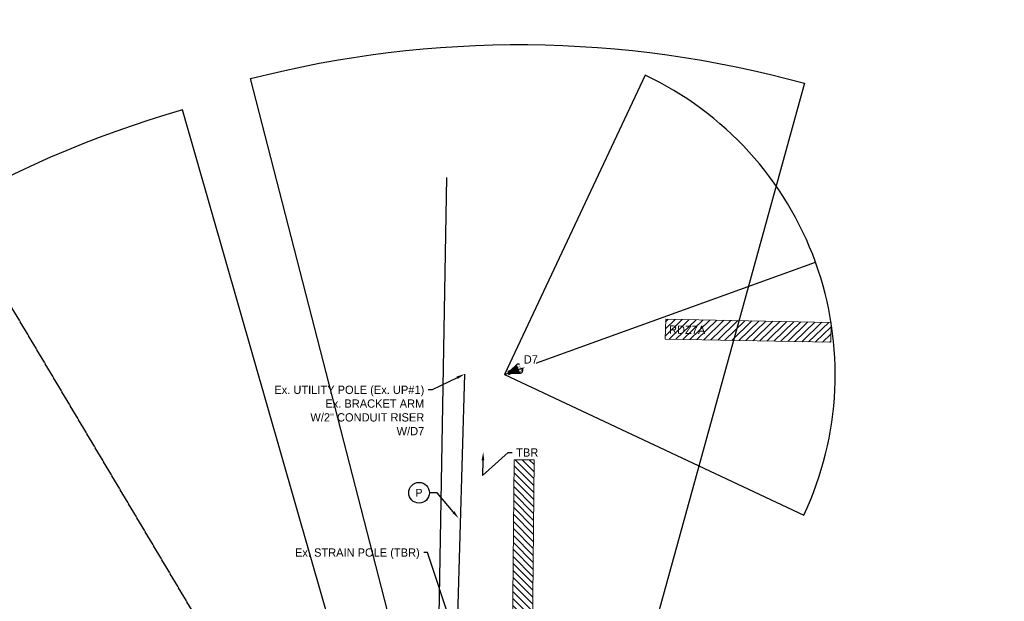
# Model space of a CAD drawing. Header units: feet. Extents: x 1494403 to 1496685, y 336620 to 338947.
# Tile 19 of 19: x 1495478 to 1495775, y 337306 to 337482. Entities that reach past the tile are written whole.
import ezdxf
from ezdxf import colors
from ezdxf.entities.mleader import LeaderData, LeaderLine
from ezdxf.enums import TextEntityAlignment as Align
from ezdxf.math import Vec2, Vec3

# ---------------------------------------------------------------- set-up
doc = ezdxf.new("R2010")
doc.units = ezdxf.units.FT
doc.header["$MEASUREMENT"] = 0
doc.linetypes.add('cl', pattern=[5, 0.09375, -0.09375, 4.625, -0.09375, 0.09375])
doc.linetypes.add('conduitpr', pattern=[0])
for name, color, linetype in [('RW_X_CL', 180, 'cl'), ('SC_Scratch2_Mast Arm', 7, 'Continuous'), ('SC_Scratch3', 7, 'Continuous'), ('SC_Scratch5_Clearance', 7, 'Continuous'), ('SG_P_Conduit', 1, 'conduitpr'), ('SG_P_Detection', 24, 'Continuous'), ('SG_P_Text', 7, 'Continuous'), ('T-CONDUIT-TXT', 4, 'Continuous')]:
    doc.layers.add(name, color=color, linetype=linetype)
doc.layers.add('SG_P_DetectionZone', color=12, linetype='Continuous', lineweight=13)
doc.styles.add('Slanted-Normal', font='font31.shx', dxfattribs={"height": 0.1})
doc.styles.add('Slanted-Normal LS 0.50', font='font31.shx', dxfattribs={"height": 0.14})
doc.styles.get("Standard").update_dxf_attribs({"font": 'font31.shx'})

# ---------------------------------------------------------------- blocks, each defined once
blk = doc.blocks.new('*U1117')
at = {"layer": 'SG_P_Detection'}
h = blk.add_hatch(color=256, dxfattribs=at)
edge = h.paths.add_edge_path()
edge.add_line((0.387, 0.12), (0.181, 0.037))
edge.add_line((0.181, 0.037), (0.181, -0.037))
edge.add_line((0.181, -0.037), (0.387, -0.12))
edge.add_ellipse((0.406, 0), major_axis=(0, -0.124), ratio=0.621318, start_angle=194.0157, end_angle=345.9652, ccw=False)
for p, q in [((0, 0), (0.106, 0)), ((0.181, 0.037), (0.387, 0.12)), ((0.181, -0.037), (0.387, -0.12))]:
    blk.add_line(p, q, dxfattribs=at)
at = {"layer": 'SG_P_Detection', "flags": 128}
blk.add_lwpolyline([(0.106, 0.037), (0.106, -0.037), (0.181, -0.037), (0.181, 0.037), (0.106, 0.037)], close=True, dxfattribs=at)
at = {"layer": 'SG_P_Detection'}
blk.add_ellipse((0.406, 0), major_axis=(0, -0.124), ratio=0.621318, dxfattribs=at)
at = {"layer": 'SG_P_Detection', "extrusion": (0, 0, -1)}
blk.add_solid([(-0.106, 0.037), (-0.106, -0.037), (-0.181, 0.037), (-0.181, -0.037)], dxfattribs=at)
at = {"layer": 'SG_P_Detection', "insert": (0.4, -0.023), "char_height": 0.14, "attachment_point": 5, "line_spacing_factor": 0.6, "style": 'Slanted-Normal LS 0.50'}
blk.add_mtext('\\FISO_FONTLEFT;S', dxfattribs=at)
blk = doc.blocks.new('_TagCircle')
at = {"color": 0, "linetype": 'ByBlock', "lineweight": -2, "transparency": 16777216}
blk.add_circle((0, 0), 0.125, dxfattribs=at)
at = {"layer": 'T-CONDUIT-TXT', "color": 0, "transparency": 16777216}
blk.add_attdef('TAGNUMBER', text='', height=0.09375, dxfattribs=at).set_placement((0, -0.046875), align=Align.CENTER)

msp = doc.modelspace()

# ---------------------------------------------------------------- hatches: boundary and pattern name
at = {"layer": 'SG_P_DetectionZone', "transparency": 33554585}
h = msp.add_hatch(dxfattribs=at)
h.set_pattern_fill('ANSI31', color=247, scale=12, angle=-0.83204)
h.set_pattern_definition([(44.16796339, (-46488.5267, 74259.1792), (-1.0451462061, 1.0759504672), [])])
h.paths.add_polyline_path([(1495723, 337390.502), (1495672.972, 337391.469), (1495672.893, 337385.469), (1495722.884, 337384.503)])
h = msp.add_hatch(dxfattribs=at)
h.set_pattern_fill('ANSI31', color=247, scale=12, angle=89.72506)
h.set_pattern_definition([(134.72506437, (1773740.4591, -1202306.1798), (-1.0657375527, -1.0555583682), [])])
h.paths.add_polyline_path([(1495627.228, 337348.992), (1495626.028, 337223.961), (1495632.028, 337223.94), (1495633.228, 337348.934)])

# ---------------------------------------------------------------- linework, layer by layer
at = {"layer": 'RW_X_CL', "flags": 128}
msp.add_lwpolyline([(1495858.111, 336619.505), (1495663.114, 337079.543), (1494551.133, 338947.422)], dxfattribs=at)
at = {"layer": 'SC_Scratch2_Mast Arm', "flags": 128}
msp.add_lwpolyline([(1495604.166, 337279.038), (1495606.852, 337434.324)], dxfattribs=at)
at = {"layer": 'SC_Scratch3', "flags": 128}
for points in [[(1495628.544, 337149.475), (1495547.501, 337464.209, -0.131021), (1495714.948, 337462.781), (1495628.544, 337149.475)], [(1495616.51, 337142.311), (1495526.992, 337454.74, 0.1310202), (1495383.333, 337368.704)]]:
    msp.add_lwpolyline(points, format="xyb", dxfattribs=at)
at = {"layer": 'SC_Scratch5_Clearance', "elevation": 924.619, "flags": 128}
msp.add_lwpolyline([(1495624.25, 337374.724), (1495714.762, 337332.21, 0.4142136), (1495666.765, 337465.237), (1495624.25, 337374.724), (1495718.314, 337408.664)], format="xyb", dxfattribs=at)
at = {"layer": 'SG_P_Conduit', "flags": 128}
msp.add_lwpolyline([(1495604.802, 337237.119), (1495609.472, 337277.345), (1495612.251, 337374.878)], dxfattribs=at)
at = {"layer": 'SG_P_DetectionZone', "flags": 128}
for points in [[(1495672.893, 337385.469), (1495673.009, 337391.468), (1495723, 337390.502), (1495722.884, 337384.503)], [(1495632.028, 337223.94), (1495626.029, 337223.998), (1495627.228, 337348.992), (1495633.228, 337348.934)]]:
    msp.add_lwpolyline(points, close=True, dxfattribs=at)

# ---------------------------------------------------------------- block references
at = {"layer": 'SG_P_Detection', "xscale": 12, "yscale": 12, "zscale": 12, "rotation": 22.20959601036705}
msp.add_blockref('*U1117', (1495624.25, 337374.724, 924.619), dxfattribs=at)

# ---------------------------------------------------------------- texts
at = {"layer": 'SG_P_Text', "style": 'Slanted-Normal'}
msp.add_text('RDZ7A', height=2.5, rotation=359.41963, dxfattribs=at).set_placement((1495674.018, 337387.079))

# ---------------------------------------------------------------- leaders
at = {"layer": 'SG_P_Text'}
ml = msp.add_multileader_mtext('Standard', dxfattribs=at)
ml.set_content('Ex. UTILITY POLE (Ex. UP#1)\\PEx. BRACKET ARM\\PW/2" CONDUIT RISER \\PW/D7', color=256, style='Slanted-Normal')
ml.set_leader_properties(color=256, linetype='ByLayer', lineweight=-1)
ml.build(insert=Vec2(0, 0))
ml.multileader.update_dxf_attribs({"dogleg_length": 0.06, "arrow_head_size": 2.5, "scale": 20})
ctx = ml.context
ctx.base_point, ctx.scale, ctx.char_height, ctx.arrow_head_size, ctx.landing_gap_size, ctx.plane_origin = Vec3(1495545.721, 337370.131, -0.082), 20, 2.5, 2.5, 1.2, Vec3(1495501.824, 337335.68, -0.082)
ctx.text_align_type = 2
notes = []
notes.append((ctx, [(1, (1, 1, 0), (1495602.436, 337370.131, -0.082), (-1, 0), 1.2, [(0, [(1495612.251, 337374.878, -0.082)], 0, [])])]))
ctx.mtext.insert, ctx.mtext.alignment, ctx.mtext.flow_direction = Vec3(1495600.036, 337371.381, -0.082), 3, 5
ml = msp.add_multileader_mtext('Standard', dxfattribs=at)
ml.set_content('TBR', color=256, style='Slanted-Normal')
ml.set_leader_properties(color=256, linetype='ByLayer', lineweight=-1)
ml.build(insert=Vec2(0, 0))
ml.multileader.update_dxf_attribs({"dogleg_length": 0.06, "arrow_head_size": 2.5, "scale": 20})
ctx = ml.context
ctx.base_point, ctx.scale, ctx.char_height, ctx.arrow_head_size, ctx.landing_gap_size, ctx.plane_origin = Vec3(1495626.624, 337351.17, 944.356), 20, 2.5, 2.5, 1.2, Vec3(1495502.931, 337368.795, 944.356)
notes.append((ctx, [(0, (1, 1, 0), (1495625.424, 337351.17, 944.356), (1, 0), 1.2, [(1, [(1495617.845, 337351.295, 944.356), (1495617.652, 337344.192, 944.356)], 0, [])])]))
ctx.mtext.insert, ctx.mtext.flow_direction = Vec3(1495627.824, 337352.42, 944.356), 5
ml = msp.add_multileader_block('Standard', dxfattribs=at)
ml.set_content('_TagCircle', color=256, scale=25)
ml.set_attribute('TAGNUMBER', 'P', width=0)
ml.set_leader_properties(color=256, linetype='ByLayer', lineweight=-1)
ml.build(insert=Vec2(0, 0))
ml.multileader.update_dxf_attribs({"has_text_frame": 1, "dogleg_length": 0.12, "arrow_head_size": 2.5, "scale": 20})
ctx = ml.context
ctx.base_point, ctx.scale, ctx.char_height, ctx.arrow_head_size, ctx.landing_gap_size, ctx.plane_origin = Vec3(1495595.325, 337338.998, -925.66), 20, 2.5, 2.5, 2.5, Vec3(1495430.884, 337308.022, -925.66)
notes.append((ctx, [(0, (1, 1, 0), (1495603.975, 337338.998, -925.66), (-1, 0), 2.4, [(0, [(1495610.412, 337331.273, -925.66)], 0, [])])]))
ctx.block.insert = Vec3(1495598.45, 337338.998, -925.66)
ml = msp.add_multileader_mtext('Standard', dxfattribs=at)
ml.set_content('Ex. STRAIN POLE (TBR)', color=256, style='Slanted-Normal')
ml.set_leader_properties(color=256, linetype='ByLayer', lineweight=-1)
ml.build(insert=Vec2(0, 0))
ml.multileader.update_dxf_attribs({"dogleg_length": 0.06, "arrow_head_size": 2.5, "scale": 20})
ctx = ml.context
ctx.base_point, ctx.scale, ctx.char_height, ctx.arrow_head_size, ctx.landing_gap_size, ctx.plane_origin = Vec3(1495554.94, 337320.932, 948.973), 20, 2.5, 2.5, 1.2, Vec3(1495503.144, 337303.794, 948.973)
ctx.text_align_type = 2
notes.append((ctx, [(1, (1, 1, 0), (1495601.06, 337320.932, 948.973), (-1, 0), 1.2, [(0, [(1495612.488, 337286.356, 948.973)], 0, [])])]))
ctx.mtext.insert, ctx.mtext.alignment, ctx.mtext.flow_direction = Vec3(1495598.66, 337322.182, 948.973), 3, 5
for ctx, leaders in notes:
    for number, flags, end, landing, length, lines in leaders:
        leader = LeaderData()
        leader.index, (leader.has_last_leader_line, leader.has_dogleg_vector, leader.attachment_direction) = number, flags
        leader.last_leader_point, leader.dogleg_vector, leader.dogleg_length = Vec3(end), Vec3(landing), length
        for number, points, colour, breaks in lines:
            line = LeaderLine()
            line.index, line.vertices, line.color, line.breaks = number, Vec3.list(points), colors.encode_raw_color(colour), breaks
            leader.lines.append(line)
        ctx.leaders.append(leader)

# ---------------------------------------------------------------- next in the draw order: texts
at = {"layer": 'SG_P_Text', "insert": (1495630.102, 337380.568, -924.244), "char_height": 2.5, "attachment_point": 1, "style": 'Slanted-Normal LS 0.50', "bg_fill": 3, "box_fill_scale": 1.5, "bg_fill_color": 256, "bg_fill_transparency": 0}
msp.add_mtext_dynamic_manual_height_columns('D7', width=2.5, gutter_width=12.5, heights=[0], dxfattribs=at)

doc.saveas('drawing.dxf')
